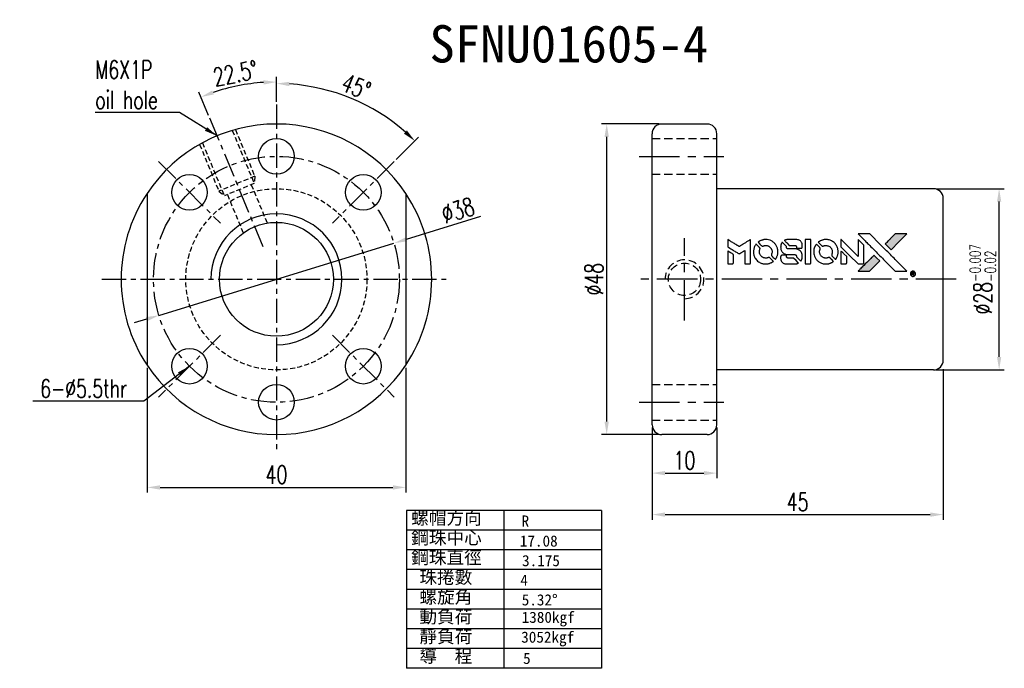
# Model space of a CAD drawing. Extents: x 473 to 1065, y -129 to 208.
import ezdxf
from ezdxf.enums import TextEntityAlignment as Align

# ---------------------------------------------------------------- set-up
doc = ezdxf.new("R2010")
doc.units = 0
doc.header["$MEASUREMENT"] = 0
doc.header["$PDMODE"] = 1
doc.linetypes.add('CENTER', pattern=[2, 1.25, -0.25, 0.25, -0.25])
doc.linetypes.add('HIDDEN', pattern=[0.375, 0.25, -0.125])
doc.layers.get('0').update_dxf_attribs({"linetype": 'CONTINUOUS'})
doc.layers.get('DEFPOINTS').update_dxf_attribs({"linetype": 'CONTINUOUS'})
for name, color, linetype in [('CHA', 2, 'CONTINUOUS'), ('CL', 1, 'CENTER'), ('DIM', 4, 'CONTINUOUS'), ('HID', 2, 'HIDDEN'), ('OUT', 3, 'CONTINUOUS')]:
    doc.layers.add(name, color=color, linetype=linetype)
doc.styles.add('CHN', font='SIMPLEX.shx', dxfattribs={"width": 0.7, "bigfont": 'CHINESET.shx'})
doc.styles.add('DIM-7', font='SIMPLEX.shx', dxfattribs={"width": 0.7, "bigfont": 'chineset.shx'})
doc.styles.add('T', font='kaiu.ttf')
doc.dimstyles.get("Standard").update_dxf_attribs({"dimscale": 0, "dimtxt": 4, "dimasz": 3, "dimexe": 1, "dimexo": 0.5, "dimgap": 1, "dimtad": 1, "dimdsep": 46, "dimtxsty": 'CHN', "dimcen": 0.09, "dimclrd": 256, "dimclre": 256, "dimclrt": 256, "dimadec": 0, "dimazin": 0, "dimtp": 1, "dimtm": 1, "dimtfac": 0.6, "dimtix": 1, "dimtmove": 2, "dimatfit": 3, "dimfxl": 1, "dimtvp": 0.85, "dimtolj": 1, "dimarcsym": 0})

# ---------------------------------------------------------------- blocks, each defined once
blk = doc.blocks.new('*D2')
at = {"layer": 'DEFPOINTS', "color": 0, "transparency": 16777216}
for p in [(932.88, -81.83), (972.88, -81.83), (972.88, -100.73)]:
    blk.add_point(p, dxfattribs=at)
at = {"layer": 'DIM', "color": 7, "lineweight": -2, "transparency": 16777216}
for p, q in [((932.88, -82.23), (932.88, -101.53)), ((972.88, -82.23), (972.88, -101.53)), ((934.88, -100.73), (970.88, -100.73))]:
    blk.add_line(p, q, dxfattribs=at)
at = {"layer": 'DIM', "color": 7, "transparency": 16777216}
for points in [[(934.88, -100.4), (934.88, -101.07), (932.88, -100.73)], [(970.88, -100.4), (970.88, -101.07), (972.88, -100.73)]]:
    blk.add_solid(points, dxfattribs=at)
at = {"layer": 'DIM', "color": 7, "transparency": 16777216, "insert": (952.88, -98.77), "char_height": 2.8, "attachment_point": 5, "style": 'CHN'}
blk.add_mtext('\\A1;40', dxfattribs=at)
blk = doc.blocks.new('*D3')
at = {"layer": 'DEFPOINTS', "color": 0, "transparency": 16777216}
for p in [(1055.95, -82.06), (1010.95, -91.56), (1055.95, -104.93)]:
    blk.add_point(p, dxfattribs=at)
at = {"layer": 'DIM', "color": 0, "lineweight": -2, "transparency": 16777216}
for p, q in [((1055.95, -82.46), (1055.95, -105.73)), ((1010.95, -91.96), (1010.95, -105.73)), ((1012.95, -104.93), (1053.95, -104.93))]:
    blk.add_line(p, q, dxfattribs=at)
at = {"layer": 'DIM', "color": 0, "transparency": 16777216}
for points in [[(1012.95, -104.6), (1012.95, -105.27), (1010.95, -104.93)], [(1053.95, -104.6), (1053.95, -105.27), (1055.95, -104.93)]]:
    blk.add_solid(points, dxfattribs=at)
at = {"layer": 'DIM', "color": 0, "transparency": 16777216, "insert": (1033.45, -102.97), "char_height": 2.8, "attachment_point": 5, "style": 'CHN'}
blk.add_mtext('\\A1;45', dxfattribs=at)
blk = doc.blocks.new('*D4')
at = {"layer": 'DEFPOINTS', "color": 0, "transparency": 16777216}
for p in [(1003.93, -44.56), (1012.45, -44.56), (1012.45, -92.56)]:
    blk.add_point(p, dxfattribs=at)
at = {"layer": 'DIM', "color": 0, "lineweight": -2, "transparency": 16777216}
for p, q in [((1012.05, -44.56), (1003.13, -44.56)), ((1003.93, -90.56), (1003.93, -46.56)), ((1012.05, -92.56), (1003.13, -92.56))]:
    blk.add_line(p, q, dxfattribs=at)
at = {"layer": 'DIM', "color": 0, "transparency": 16777216}
for points in [[(1003.59, -46.56), (1004.26, -46.56), (1003.93, -44.56)], [(1003.59, -90.56), (1004.26, -90.56), (1003.93, -92.56)]]:
    blk.add_solid(points, dxfattribs=at)
at = {"layer": 'DIM', "color": 0, "transparency": 16777216, "insert": (1001.97, -68.56), "char_height": 2.8, "attachment_point": 5, "rotation": 90, "style": 'CHN'}
blk.add_mtext('\\A1;%%C48', dxfattribs=at)
blk = doc.blocks.new('*D5')
at = {"layer": 'DEFPOINTS', "color": 0, "transparency": 16777216}
for p in [(1010.95, -91.06), (1020.95, -91.06), (1020.95, -98.52)]:
    blk.add_point(p, dxfattribs=at)
at = {"layer": 'DIM', "color": 0, "lineweight": -2, "transparency": 16777216}
for p, q in [((1010.95, -91.46), (1010.95, -99.32)), ((1020.95, -91.46), (1020.95, -99.32)), ((1012.95, -98.52), (1018.95, -98.52))]:
    blk.add_line(p, q, dxfattribs=at)
at = {"layer": 'DIM', "color": 0, "transparency": 16777216}
for points in [[(1012.95, -98.19), (1012.95, -98.86), (1010.95, -98.52)], [(1018.95, -98.19), (1018.95, -98.86), (1020.95, -98.52)]]:
    blk.add_solid(points, dxfattribs=at)
at = {"layer": 'DIM', "color": 0, "transparency": 16777216, "insert": (1015.95, -96.56), "char_height": 2.8, "attachment_point": 5, "style": 'CHN'}
blk.add_mtext('\\A1;10', dxfattribs=at)
blk = doc.blocks.new('*D6')
at = {"layer": 'DEFPOINTS', "color": 0, "transparency": 16777216}
for p in [(1054.45, -54.56), (1064.59, -54.56), (1054.45, -82.56)]:
    blk.add_point(p, dxfattribs=at)
at = {"layer": 'DIM', "color": 0, "lineweight": -2, "transparency": 16777216}
for p, q in [((1054.85, -54.56), (1065.39, -54.56)), ((1064.59, -80.56), (1064.59, -56.56)), ((1054.85, -82.56), (1065.39, -82.56))]:
    blk.add_line(p, q, dxfattribs=at)
at = {"layer": 'DIM', "color": 0, "transparency": 16777216}
for points in [[(1064.26, -56.56), (1064.92, -56.56), (1064.59, -54.56)], [(1064.26, -80.56), (1064.92, -80.56), (1064.59, -82.56)]]:
    blk.add_solid(points, dxfattribs=at)
at = {"layer": 'DIM', "color": 0, "transparency": 16777216, "insert": (1062.07, -68.56), "char_height": 2.8, "attachment_point": 5, "rotation": 90, "style": 'CHN'}
blk.add_mtext('\\A1;%%c28{\\H1.68;\\S-0.007^ -0.02;}', dxfattribs=at)
blk = doc.blocks.new('*D7')
at = {"layer": 'DEFPOINTS', "color": 0, "transparency": 16777216}
for p in [(948.89, -38.33), (952.88, -41.56), (942.54, -43.62), (950.77, -63.49), (952.88, -97.56)]:
    blk.add_point(p, dxfattribs=at)
at = {"layer": 'DIM', "color": 0, "lineweight": -2, "transparency": 16777216}
for p, q in [((952.88, -41.16), (952.88, -37.27)), ((942.39, -43.25), (940.9, -39.65))]:
    blk.add_line(p, q, dxfattribs=at)
blk.add_arc((952.88, -68.56), 30.49, 93.7587, 108.7413, dxfattribs=at)
at = {"layer": 'DIM', "color": 0, "transparency": 16777216}
for points in [[(950.87, -37.8), (950.89, -38.47), (952.88, -38.07)], [(943.2, -40), (942.96, -39.38), (941.21, -40.39)]]:
    blk.add_solid(points, dxfattribs=at)
at = {"layer": 'DIM', "color": 0, "transparency": 16777216, "insert": (946.54, -36.74), "char_height": 2.8, "attachment_point": 5, "rotation": 11.25, "style": 'CHN'}
blk.add_mtext('\\A1;22.5°', dxfattribs=at)
blk = doc.blocks.new('*D8')
at = {"layer": 'DEFPOINTS', "color": 0, "transparency": 16777216}
for p in [(952.88, -41.56), (968, -42.36), (971.08, -50.36), (961.54, -59.9), (952.88, -97.56)]:
    blk.add_point(p, dxfattribs=at)
at = {"layer": 'DIM', "color": 0, "lineweight": -2, "transparency": 16777216}
for p, q in [((952.88, -41.16), (952.88, -37.51)), ((971.37, -50.07), (974.83, -46.61))]:
    blk.add_line(p, q, dxfattribs=at)
blk.add_arc((952.88, -68.56), 30.25, 48.7882, 86.2118, dxfattribs=at)
at = {"layer": 'DIM', "color": 0, "transparency": 16777216}
for points in [[(954.86, -38.71), (954.88, -38.04), (952.88, -38.31)], [(973.04, -45.56), (972.58, -46.05), (974.27, -47.17)]]:
    blk.add_solid(points, dxfattribs=at)
at = {"layer": 'DIM', "color": 0, "transparency": 16777216, "insert": (965.2, -38.8), "char_height": 2.8, "attachment_point": 5, "rotation": 337.5, "style": 'CHN'}
blk.add_mtext('\\A1;45°', dxfattribs=at)
blk = doc.blocks.new('*D9')
at = {"layer": 'DEFPOINTS', "color": 0, "transparency": 16777216}
for p in [(971.04, -62.98), (934.71, -74.14)]:
    blk.add_point(p, dxfattribs=at)
at = {"layer": 'DIM', "color": 0, "lineweight": -2, "transparency": 16777216}
for p, q in [((984.42, -58.87), (972.95, -62.4)), ((934.71, -74.14), (971.04, -62.98)), ((932.8, -74.73), (930.89, -75.32))]:
    blk.add_line(p, q, dxfattribs=at)
at = {"layer": 'DIM', "color": 0, "transparency": 16777216}
for points in [[(972.85, -62.08), (973.05, -62.71), (971.04, -62.98)], [(932.7, -74.41), (932.9, -75.05), (934.71, -74.14)]]:
    blk.add_solid(points, dxfattribs=at)
at = {"layer": 'DIM', "color": 0, "transparency": 16777216, "insert": (980.94, -57.89), "char_height": 2.8, "attachment_point": 5, "rotation": 17.081, "style": 'CHN'}
blk.add_mtext('\\A1;∅38', dxfattribs=at)

msp = doc.modelspace()

# ---------------------------------------------------------------- hatches: boundary and pattern name
at = {"linetype": 'Continuous'}
h = msp.add_hatch(color=0, dxfattribs=at)
h.dxf.hatch_style = 1
h.paths.add_polyline_path([(1050.321, -61.547), (1049.426, -61.548), (1048.531, -61.548), (1047.76, -62.324, 0.000288), (1047.465, -62.622, 0.000479), (1047.216, -62.874, 0.000013), (1046.991, -63.102, 0.197177), (1046.99, -63.105, 0.1112764), (1046.99, -63.107, 0.0015954), (1047.263, -63.383, 0.0005055), (1047.433, -63.553), (1047.876, -63.996), (1049.098, -62.772)])
h.paths.add_polyline_path([(1045.349, -66.52), (1046.132, -65.737), (1045.687, -65.292, 0.000476), (1045.517, -65.122, 0.0015067), (1045.24, -64.848, 0.2256647), (1045.237, -64.848, 0.0011115), (1044.863, -65.221, 0.0003511), (1044.631, -65.453, 0.000108), (1043.652, -66.436, 0.0006916), (1043.157, -66.935, 0.0000771), (1042.815, -67.28, 0.1975269), (1042.81, -67.293, 0.2961744), (1042.813, -67.298, 0.0041949), (1043.251, -67.303, 0.0005293), (1043.688, -67.303), (1044.565, -67.303)])

# ---------------------------------------------------------------- linework, layer by layer
at = {"color": 0}
for points in [[(1040.143, -62.973), (1040.143, -63.546), (1041.47, -64.87), (1042.797, -66.194), (1043.166, -66.192, 0.0008), (1043.404, -66.19, 0.010795), (1043.491, -66.188, 0.030495), (1043.538, -66.182, 0.080372), (1043.571, -66.171, 0.03816), (1043.602, -66.151, 0.041799), (1043.63, -66.126, 0.042486), (1043.652, -66.098, 0.042078), (1043.669, -66.067, 0.099276), (1043.679, -66.022, 0.003302), (1043.682, -65.838, 0.002586), (1043.684, -65.515, 0.000204), (1043.682, -64.659), (1043.68, -63.286), (1043.238, -62.846), (1042.797, -62.406), (1042.792, -63.725), (1042.788, -65.044), (1041.49, -63.739, 0.000253), (1040.99, -63.238, 0.000412), (1040.566, -62.813, 0.000041), (1040.186, -62.433, 0.041338), (1040.168, -62.417), (1040.143, -62.4)], [(1043.862, -62.624, -0.000056), (1044.397, -63.16, -0.000021), (1045.148, -63.913, -0.000021), (1045.966, -64.733, -0.000025), (1046.733, -65.501), (1048.53, -67.303), (1049.42, -67.301), (1050.311, -67.299), (1049.11, -66.09, 0.000274), (1048.533, -65.509, 0.000123), (1047.773, -64.746, 0.000121), (1046.97, -63.941, 0.000165), (1046.245, -63.214), (1044.581, -61.548), (1043.684, -61.548), (1042.788, -61.548)], [(1047.76, -62.324, 0.000288), (1047.465, -62.622, 0.000479), (1047.216, -62.874, 0.000013), (1046.991, -63.102, 0.197177), (1046.99, -63.105, 0.197497), (1046.991, -63.108, 0.00004), (1047.12, -63.239, 0.000836), (1047.263, -63.383, 0.000505), (1047.433, -63.553), (1047.876, -63.996), (1049.098, -62.772), (1050.321, -61.547), (1049.426, -61.548), (1048.531, -61.548)], [(1022.631, -62.981), (1022.631, -63.551), (1022.788, -63.646, -0.000297), (1022.883, -63.705, -0.000037), (1023.092, -63.833, -0.000043), (1023.34, -63.985, -0.000036), (1023.604, -64.147, 0.000044), (1023.862, -64.305, 0.000063), (1024.092, -64.446, 0.000035), (1024.286, -64.565, 0.0009), (1024.339, -64.598), (1024.415, -64.644), (1024.515, -64.582, 0.001175), (1024.573, -64.546, 0.000208), (1024.681, -64.479, 0.000225), (1024.807, -64.401, 0.000203), (1024.938, -64.319, -0.000711), (1025.063, -64.241, -0.001119), (1025.17, -64.175, -0.000263), (1025.264, -64.117, -0.04589), (1025.275, -64.112, -0.519312), (1025.284, -64.118, -0.001914), (1025.287, -64.271, -0.003124), (1025.289, -64.523, -0.000285), (1025.289, -65.15), (1025.289, -66.194), (1025.653, -66.194, 0.001727), (1025.914, -66.193, 0.025279), (1026.006, -66.188, 0.073886), (1026.059, -66.174, 0.07426), (1026.107, -66.145, 0.03264), (1026.119, -66.133, 0.01784), (1026.132, -66.118, 0.017712), (1026.144, -66.101, 0.026854), (1026.154, -66.085), (1026.173, -66.049), (1026.176, -64.229), (1026.178, -62.408), (1026.158, -62.421, -0.004595), (1026.144, -62.43, -0.00016), (1026.088, -62.465, -0.000298), (1026.023, -62.505, -0.000208), (1025.949, -62.551, 0.000986), (1025.732, -62.686, 0.00025), (1025.38, -62.906, 0.000268), (1025.006, -63.141, 0.000436), (1024.688, -63.341, -0.002932), (1024.583, -63.406, -0.004718), (1024.493, -63.46, -0.001113), (1024.413, -63.506, -0.227179), (1024.405, -63.507, -0.045982), (1024.396, -63.503, -0.000145), (1024.29, -63.437, -0.000825), (1024.169, -63.363, -0.000517), (1024.029, -63.276, 0.000056), (1023.548, -62.977, 0.000289), (1023.282, -62.812, 0.000481), (1023.084, -62.69, 0.000418), (1022.876, -62.562), (1022.631, -62.411)], [(1026.982, -63.196, 0.064158), (1026.748, -63.633, 0.06356), (1026.632, -64.117, 0.064004), (1026.642, -64.611, 0.066747), (1026.777, -65.079, 0.04321), (1026.937, -65.371, 0.044737), (1027.143, -65.629, 0.044901), (1027.392, -65.844, 0.044184), (1027.675, -66.014, 0.026293), (1027.891, -66.104, 0.033344), (1028.099, -66.163, 0.033227), (1028.314, -66.194, 0.025815), (1028.549, -66.2, 0.023119), (1028.775, -66.184, 0.031044), (1028.976, -66.148, 0.031337), (1029.17, -66.087, 0.024258), (1029.373, -65.997, 0.015622), (1029.444, -65.959, 0.008495), (1029.529, -65.907, 0.008415), (1029.609, -65.855, 0.020814), (1029.666, -65.813), (1029.692, -65.792), (1029.421, -65.518, 0.002843), (1029.218, -65.315, 0.033917), (1029.133, -65.243, 0.087906), (1029.071, -65.211, 0.073302), (1028.997, -65.2, 0.022047), (1028.96, -65.201, 0.026465), (1028.927, -65.206, 0.022233), (1028.889, -65.215, 0.009985), (1028.841, -65.23, -0.039011), (1028.666, -65.274, -0.044398), (1028.494, -65.288, -0.045096), (1028.325, -65.27, -0.04265), (1028.158, -65.223, -0.071154), (1027.922, -65.093, -0.068827), (1027.73, -64.902, -0.068713), (1027.596, -64.665, -0.070507), (1027.533, -64.402, -0.028605), (1027.529, -64.29, -0.031418), (1027.538, -64.181, -0.031044), (1027.561, -64.073, -0.02668), (1027.597, -63.963, 0.038913), (1027.617, -63.898, 0.043732), (1027.626, -63.834, 0.047754), (1027.623, -63.774, 0.075756), (1027.608, -63.726, 0.07294), (1027.592, -63.701, 0.003456), (1027.522, -63.626, 0.005023), (1027.432, -63.531, 0.002422), (1027.314, -63.411, 0.000819), (1027.207, -63.304, 0.001349), (1027.116, -63.214, 0.0001), (1027.035, -63.133, 0.205335), (1027.032, -63.132, 0.219821), (1027.029, -63.133, 0.002494), (1027.015, -63.151, 0.007089), (1026.999, -63.171, 0.004494)], [(1028.312, -62.429, 0.024131), (1028.15, -62.454, 0.022344), (1027.987, -62.495, 0.021883), (1027.825, -62.551, 0.020884), (1027.666, -62.622, 0.010669), (1027.576, -62.669, 0.010389), (1027.487, -62.721, 0.010913), (1027.408, -62.771, 0.022227), (1027.348, -62.815), (1027.326, -62.833), (1027.612, -63.114, 0.002452), (1027.724, -63.223, 0.003628), (1027.823, -63.317, 0.001662), (1027.908, -63.396, 0.070159), (1027.929, -63.41, 0.047671), (1027.945, -63.417, 0.018624), (1027.969, -63.422, 0.017921), (1027.995, -63.427, 0.018804), (1028.021, -63.429, 0.018255), (1028.057, -63.43, 0.041312), (1028.084, -63.427, 0.037164), (1028.112, -63.42, 0.012342), (1028.152, -63.405, -0.015101), (1028.247, -63.37, -0.035998), (1028.32, -63.351, -0.033244), (1028.399, -63.342, -0.011249), (1028.514, -63.34, -0.004059), (1028.608, -63.34, -0.019693), (1028.661, -63.343, -0.027943), (1028.705, -63.35, -0.014411), (1028.759, -63.363, -0.033089), (1028.886, -63.407, -0.033887), (1029.006, -63.467, -0.034021), (1029.117, -63.542, -0.033942), (1029.216, -63.632, -0.02816), (1029.304, -63.735, -0.035032), (1029.374, -63.84, -0.035269), (1029.428, -63.953, -0.029196), (1029.469, -64.08, -0.037862), (1029.496, -64.226, -0.043657), (1029.498, -64.368, -0.043064), (1029.476, -64.509, -0.035184), (1029.429, -64.655, 0.033699), (1029.406, -64.725, 0.052815), (1029.398, -64.787, 0.059167), (1029.402, -64.844, 0.058972), (1029.42, -64.899, 0.059208), (1029.446, -64.941, 0.021125), (1029.493, -64.995, 0.008691), (1029.579, -65.083, 0.000851), (1029.792, -65.292, 0.001873), (1029.901, -65.399, 0.013884), (1029.955, -65.448, 0.022355), (1029.987, -65.473, 0.341453), (1030.001, -65.473, 0.073011), (1030.028, -65.443, 0.004587), (1030.093, -65.343, 0.00748), (1030.157, -65.239, 0.016837), (1030.202, -65.158, 0.028606), (1030.288, -64.961, 0.031352), (1030.349, -64.762, 0.031004), (1030.384, -64.554, 0.0268), (1030.396, -64.333, 0.026698), (1030.384, -64.099, 0.03002), (1030.346, -63.876, 0.030357), (1030.283, -63.662, 0.028554), (1030.193, -63.453, 0.062944), (1029.934, -63.065, 0.062206), (1029.586, -62.751, 0.062448), (1029.172, -62.534, 0.064355), (1028.722, -62.428, 0.017377), (1028.632, -62.422, 0.008369), (1028.517, -62.42, 0.008367), (1028.401, -62.423, 0.01757)], [(1031.015, -62.914, 0.023289), (1030.958, -63.003, 0.026845), (1030.911, -63.094, 0.026047), (1030.874, -63.192, 0.019751), (1030.843, -63.302, 0.013249), (1030.83, -63.365, 0.025169), (1030.824, -63.416, 0.016532), (1030.821, -63.479, 0.002937), (1030.82, -63.598, 0.003317), (1030.821, -63.704, 0.011808), (1030.823, -63.772, 0.01777), (1030.828, -63.823, 0.021476), (1030.836, -63.871, 0.04325), (1030.899, -64.071, 0.045753), (1030.994, -64.254, 0.04649), (1031.119, -64.413, 0.047672), (1031.27, -64.546, 0.025315), (1031.336, -64.588, 0.015208), (1031.417, -64.631, 0.01512), (1031.501, -64.67, 0.022488), (1031.578, -64.698, 0.027857), (1031.697, -64.729, 0.034138), (1031.811, -64.744, 0.014286), (1031.984, -64.75, 0.00124), (1032.426, -64.751, -0.00103), (1032.698, -64.752, -0.002552), (1032.896, -64.753, -0.001594), (1033.047, -64.756, -0.047676), (1033.085, -64.76, -0.085307), (1033.151, -64.787, -0.097789), (1033.201, -64.833, -0.085947), (1033.233, -64.9, -0.051339), (1033.25, -64.987, 0.014634), (1033.253, -65.017, 0.015028), (1033.258, -65.046, 0.014927), (1033.264, -65.071, 0.059415), (1033.27, -65.086, 0.070595), (1033.293, -65.117, 0.00028), (1033.605, -65.434, 0.000111), (1033.926, -65.757, 0.200239), (1033.939, -65.763, 0.268906), (1033.948, -65.758, 0.001866), (1033.992, -65.68, 0.007532), (1034.033, -65.605, 0.017818), (1034.061, -65.547, 0.013256), (1034.086, -65.484, 0.011636), (1034.11, -65.416, 0.011528), (1034.131, -65.347, 0.012303), (1034.147, -65.279, 0.0423), (1034.162, -65.171, 0.013657), (1034.165, -65.011, 0.013857), (1034.159, -64.85, 0.037428), (1034.143, -64.736, 0.014927), (1034.125, -64.66, 0.0122), (1034.1, -64.581, 0.012518), (1034.073, -64.506, 0.023062), (1034.047, -64.447, 0.065961), (1033.903, -64.235, 0.06055), (1033.705, -64.06, 0.059676), (1033.468, -63.935, 0.060497), (1033.209, -63.871, 0.025683), (1033.154, -63.867, 0.001528), (1032.986, -63.865, 0.002124), (1032.774, -63.863, 0.001173), (1032.516, -63.862, -0.000809), (1032.063, -63.861, -0.017164), (1031.929, -63.856, -0.063931), (1031.858, -63.842, -0.108429), (1031.807, -63.811, -0.052941), (1031.778, -63.777, -0.063675), (1031.758, -63.739, -0.050562), (1031.746, -63.692, -0.020337), (1031.74, -63.625, 0.009897), (1031.736, -63.584, 0.016482), (1031.732, -63.549, 0.019019), (1031.726, -63.522, 0.06043), (1031.719, -63.505, 0.076267), (1031.69, -63.465, 0.00054), (1031.394, -63.173, 0.000307), (1031.091, -62.874, 0.142594), (1031.067, -62.861, 0.232419), (1031.06, -62.863, 0.022995), (1031.047, -62.875, 0.024627), (1031.031, -62.892, 0.015407)], [(1031.841, -62.425, 0.018538), (1031.784, -62.432, 0.010695), (1031.716, -62.445, 0.01068), (1031.648, -62.461, 0.017678), (1031.592, -62.477, 0.013849), (1031.529, -62.501, 0.011814), (1031.463, -62.528, 0.004513), (1031.402, -62.556, 0.290035), (1031.396, -62.566, 0.196418), (1031.398, -62.571, 0.000124), (1031.507, -62.681, 0.001477), (1031.628, -62.804, 0.000898), (1031.772, -62.949), (1032.149, -63.325), (1032.619, -63.327, -0.001471), (1032.975, -63.33, -0.028714), (1033.085, -63.338, -0.097073), (1033.146, -63.358, -0.084199), (1033.199, -63.401, -0.042698), (1033.224, -63.435, -0.053912), (1033.24, -63.47, -0.051004), (1033.25, -63.509, -0.032967), (1033.253, -63.556, 0.00807), (1033.253, -63.58, 0.003023), (1033.255, -63.614, 0.002994), (1033.256, -63.65, 0.003629), (1033.259, -63.685), (1033.264, -63.765), (1033.625, -63.765, 0.001618), (1033.797, -63.765, 0.005206), (1033.911, -63.763, 0.00535), (1033.991, -63.76, 0.060675), (1034.022, -63.755, 0.048484), (1034.039, -63.748, 0.02389), (1034.059, -63.736, 0.022812), (1034.08, -63.721, 0.02462), (1034.099, -63.704, 0.061781), (1034.135, -63.659, 0.080179), (1034.156, -63.609, 0.048561), (1034.166, -63.539, 0.010021), (1034.168, -63.414, 0.016602), (1034.162, -63.246, 0.031409), (1034.145, -63.112, 0.036474), (1034.113, -62.995, 0.03439), (1034.064, -62.882, 0.065928), (1033.94, -62.703, 0.069066), (1033.776, -62.566, 0.065697), (1033.572, -62.474, 0.051559), (1033.335, -62.428, 0.020904), (1033.208, -62.423, 0.000451), (1032.585, -62.421, 0.000419), (1031.959, -62.42, 0.022759)], [(1034.601, -64.304), (1034.604, -66.19), (1034.974, -66.19), (1035.343, -66.19), (1035.387, -66.167, 0.071429), (1035.424, -66.141, 0.054799), (1035.456, -66.104, 0.053585), (1035.479, -66.059, 0.060698), (1035.491, -66.013, 0.033975), (1035.497, -65.935, 0.000112), (1035.497, -64.977, 0.000726), (1035.495, -64.038, 0.001084), (1035.491, -63.218), (1035.485, -62.419), (1035.042, -62.419), (1034.599, -62.419)], [(1036.286, -63.199, 0.018008), (1036.233, -63.28, 0.009842), (1036.173, -63.384, 0.009807), (1036.117, -63.491, 0.015716), (1036.073, -63.585, 0.048467), (1035.967, -63.922, 0.045841), (1035.925, -64.28, 0.046006), (1035.949, -64.639, 0.049638), (1036.039, -64.977, 0.064819), (1036.272, -65.417, 0.06695), (1036.608, -65.777, 0.066691), (1037.028, -66.037, 0.063505), (1037.509, -66.183, 0.03135), (1037.632, -66.195, 0.010439), (1037.813, -66.199, 0.010391), (1037.994, -66.195, 0.032408), (1038.115, -66.182, 0.015696), (1038.257, -66.153, 0.018095), (1038.391, -66.116, 0.018551), (1038.519, -66.07, 0.018352), (1038.643, -66.015, 0.015568), (1038.725, -65.972, 0.009832), (1038.818, -65.917, 0.009795), (1038.905, -65.86, 0.023727), (1038.967, -65.814), (1038.991, -65.794), (1038.72, -65.519, 0.001528), (1038.567, -65.364, 0.010022), (1038.488, -65.288, 0.019586), (1038.437, -65.244, 0.061865), (1038.398, -65.221, 0.055054), (1038.34, -65.202, 0.061607), (1038.282, -65.198, 0.048725), (1038.213, -65.208, 0.020221), (1038.124, -65.233, -0.017722), (1038.027, -65.262, -0.02685), (1037.942, -65.279, -0.02759), (1037.856, -65.286, -0.020233), (1037.761, -65.285, -0.04793), (1037.58, -65.259, -0.048386), (1037.407, -65.199, -0.047866), (1037.248, -65.105, -0.044964), (1037.106, -64.982, -0.04333), (1036.987, -64.834, -0.050921), (1036.902, -64.675, -0.051473), (1036.851, -64.504, -0.0459), (1036.835, -64.32, -0.019014), (1036.838, -64.231, -0.024114), (1036.848, -64.149, -0.025081), (1036.866, -64.071, -0.023892), (1036.891, -63.994, 0.008624), (1036.913, -63.934, 0.026486), (1036.926, -63.892, 0.035074), (1036.931, -63.856, 0.02756), (1036.933, -63.816, 0.087163), (1036.92, -63.753, 0.073291), (1036.886, -63.693, 0.028074), (1036.812, -63.608, 0.002594), (1036.615, -63.41), (1036.335, -63.13)], [(1037.609, -62.429, 0.023681), (1037.453, -62.453, 0.022402), (1037.296, -62.492, 0.021929), (1037.141, -62.546, 0.020503), (1036.987, -62.614, 0.013745), (1036.899, -62.66, 0.009767), (1036.803, -62.716, 0.009658), (1036.716, -62.772, 0.027804), (1036.659, -62.816), (1036.638, -62.834), (1036.914, -63.111, 0.002053), (1037.048, -63.244, 0.006738), (1037.138, -63.33, 0.007826), (1037.202, -63.387, 0.063909), (1037.234, -63.409, 0.061532), (1037.284, -63.427, 0.068674), (1037.334, -63.431, 0.052072), (1037.395, -63.421, 0.019648), (1037.476, -63.396, -0.018366), (1037.576, -63.364, -0.0288), (1037.664, -63.345, -0.029061), (1037.753, -63.337, -0.019155), (1037.855, -63.337, -0.053809), (1038.077, -63.369, -0.058833), (1038.279, -63.448, -0.058566), (1038.459, -63.573, -0.052525), (1038.612, -63.739, -0.044733), (1038.698, -63.881, -0.040573), (1038.761, -64.04, -0.041123), (1038.797, -64.205, -0.04951), (1038.803, -64.363, -0.017369), (1038.795, -64.437, -0.024255), (1038.783, -64.503, -0.023787), (1038.764, -64.568, -0.015798), (1038.737, -64.641, 0.010631), (1038.719, -64.687, 0.033653), (1038.71, -64.719, 0.037806), (1038.706, -64.749, 0.016307), (1038.705, -64.791, 0.068179), (1038.716, -64.871, 0.095747), (1038.748, -64.935, 0.033418), (1038.824, -65.02, 0.002133), (1039.063, -65.255, 0.001452), (1039.198, -65.386, 0.012393), (1039.261, -65.442, 0.020479), (1039.298, -65.472, 0.344362), (1039.313, -65.472, 0.074287), (1039.342, -65.439, 0.005454), (1039.407, -65.337, 0.008391), (1039.472, -65.23, 0.017097), (1039.519, -65.143, 0.027375), (1039.595, -64.964, 0.02835), (1039.65, -64.78, 0.027723), (1039.685, -64.587, 0.023913), (1039.701, -64.381, 0.027047), (1039.694, -64.135, 0.031685), (1039.661, -63.903, 0.032425), (1039.6, -63.682, 0.031013), (1039.509, -63.468, 0.037914), (1039.359, -63.214, 0.040153), (1039.174, -62.991, 0.039834), (1038.954, -62.799, 0.036173), (1038.7, -62.637, 0.040752), (1038.451, -62.528, 0.035885), (1038.176, -62.455, 0.035491), (1037.891, -62.421, 0.037615)], [(1022.631, -65.191), (1022.631, -66.194), (1022.997, -66.194, 0.000842), (1023.229, -66.194, 0.010591), (1023.317, -66.192, 0.028995), (1023.366, -66.187, 0.069543), (1023.401, -66.176, 0.051063), (1023.434, -66.156, 0.039932), (1023.464, -66.129, 0.039414), (1023.491, -66.097, 0.045845), (1023.51, -66.063, 0.094811), (1023.519, -66.028, 0.007124), (1023.522, -65.93, 0.004713), (1023.524, -65.761, 0.000534), (1023.524, -65.381), (1023.524, -64.73), (1023.432, -64.673, 0.000828), (1023.164, -64.508, 0.000879), (1022.9, -64.347, 0.000048), (1022.643, -64.19, 0.137596), (1022.635, -64.188, 0.413028), (1022.634, -64.189, 0.000016), (1022.632, -64.483, 0.000623), (1022.632, -64.806, 0.000374)], [(1030.965, -64.865, 0.065483), (1030.922, -64.887, 0.053271), (1030.882, -64.92, 0.052018), (1030.849, -64.962, 0.0556), (1030.827, -65.009, 0.036839), (1030.819, -65.039, 0.026922), (1030.814, -65.074, 0.016905), (1030.812, -65.122, 0.004317), (1030.812, -65.2, 0.016369), (1030.818, -65.363, 0.029936), (1030.835, -65.494, 0.03418), (1030.865, -65.61, 0.031327), (1030.912, -65.725, 0.046935), (1030.997, -65.865, 0.054053), (1031.103, -65.979, 0.053701), (1031.232, -66.069, 0.045364), (1031.384, -66.135, 0.032479), (1031.519, -66.17, 0.03386), (1031.656, -66.187, 0.013578), (1031.87, -66.193, 0.001155), (1032.422, -66.192, 0.000413), (1032.895, -66.189, 0.005008), (1033.077, -66.186, 0.013199), (1033.18, -66.181, 0.033956), (1033.254, -66.17, 0.013909), (1033.33, -66.151, 0.010864), (1033.412, -66.127, 0.010938), (1033.487, -66.101, 0.028702), (1033.538, -66.078), (1033.578, -66.058), (1033.197, -65.672), (1032.817, -65.287), (1032.373, -65.287, -0.001504), (1032.183, -65.287, -0.00328), (1032.037, -65.285, -0.001901), (1031.923, -65.283, -0.061333), (1031.896, -65.279, -0.063621), (1031.857, -65.262, -0.048633), (1031.82, -65.236, -0.046769), (1031.787, -65.201, -0.047961), (1031.762, -65.161, -0.02678), (1031.747, -65.128, -0.050957), (1031.739, -65.099, -0.029398), (1031.735, -65.06, -0.00401), (1031.732, -64.979), (1031.728, -64.848), (1031.371, -64.848, 0.001061), (1031.157, -64.849, 0.009147), (1031.062, -64.851, 0.020721), (1031.005, -64.856, 0.051619)], [(1040.143, -65.196), (1040.143, -66.195), (1040.516, -66.192), (1040.888, -66.19), (1040.931, -66.163, 0.03146), (1040.951, -66.149, 0.026444), (1040.97, -66.132, 0.026444), (1040.987, -66.113, 0.031457), (1041.001, -66.093), (1041.028, -66.05), (1041.03, -65.556), (1041.033, -65.061), (1040.595, -64.629, 0.000745), (1040.427, -64.463, 0.001228), (1040.284, -64.324, 0.000087), (1040.155, -64.199, 0.195134), (1040.15, -64.197, 0.412117), (1040.147, -64.199, 0.000048), (1040.145, -64.49, 0.00109), (1040.144, -64.813, 0.000653)], [(1044.631, -65.453, 0.000108), (1043.652, -66.436, 0.000692), (1043.156, -66.935, 0.000077), (1042.815, -67.28, 0.197527), (1042.81, -67.293, 0.410182), (1042.815, -67.298, 0.000493), (1042.998, -67.301, 0.002424), (1043.251, -67.303, 0.000529), (1043.688, -67.303), (1044.565, -67.303), (1045.349, -66.52), (1046.132, -65.737), (1045.687, -65.292, 0.000476), (1045.517, -65.122, 0.000789), (1045.372, -64.978, 0.000035), (1045.242, -64.849, 0.19758), (1045.238, -64.848, 0.198396), (1045.235, -64.849, 0.000019), (1045.058, -65.026, 0.000582), (1044.863, -65.221, 0.000351)], [(1051.172, -67.334, 0.082374), (1051.057, -67.387, 0.083404), (1050.966, -67.473, 0.082663), (1050.907, -67.585, 0.07897), (1050.887, -67.712, 0.084941), (1050.911, -67.854, 0.08953), (1050.981, -67.977, 0.090743), (1051.088, -68.067, 0.090193), (1051.221, -68.113, 0.10067), (1051.371, -68.106, 0.099454), (1051.508, -68.041, 0.097736), (1051.61, -67.927, 0.09365), (1051.663, -67.781, 0.07584), (1051.665, -67.669, 0.068415), (1051.633, -67.557, 0.068328), (1051.572, -67.458, 0.075277), (1051.489, -67.383, 0.059367), (1051.419, -67.347, 0.048986), (1051.337, -67.327, 0.048519), (1051.252, -67.322, 0.055347)], [(1051.117, -67.721), (1051.117, -67.945), (1051.143, -67.945), (1051.169, -67.945), (1051.172, -67.851), (1051.174, -67.756), (1051.229, -67.754), (1051.284, -67.751), (1051.322, -67.811, -0.003356), (1051.338, -67.836, -0.002757), (1051.355, -67.864, -0.002784), (1051.371, -67.89, -0.007382), (1051.381, -67.908, 0.019487), (1051.394, -67.93, 0.098302), (1051.404, -67.94, 0.116932), (1051.416, -67.944, 0.032798), (1051.436, -67.945), (1051.471, -67.945), (1051.446, -67.904, 0.005748), (1051.434, -67.884, 0.002522), (1051.418, -67.857, 0.002495), (1051.401, -67.83, 0.00334), (1051.384, -67.805), (1051.347, -67.747), (1051.377, -67.732, 0.066516), (1051.407, -67.711, 0.085926), (1051.428, -67.684, 0.082934), (1051.438, -67.652, 0.05747), (1051.44, -67.613, 0.023576), (1051.437, -67.59, 0.043538), (1051.433, -67.572, 0.050891), (1051.425, -67.557, 0.049897), (1051.415, -67.544, 0.067884), (1051.386, -67.52, 0.077412), (1051.353, -67.506, 0.049266), (1051.306, -67.499, 0.012208), (1051.227, -67.497), (1051.117, -67.497)], [(1051.358, -67.568, -0.120545), (1051.374, -67.589, -0.09136), (1051.381, -67.617, -0.087576), (1051.378, -67.648, -0.098026), (1051.364, -67.674, -0.079907), (1051.351, -67.685, -0.087697), (1051.336, -67.692, -0.041371), (1051.311, -67.695, -0.005557), (1051.259, -67.698), (1051.17, -67.701), (1051.17, -67.625), (1051.17, -67.549), (1051.252, -67.549, -0.007471), (1051.298, -67.55, -0.035301), (1051.324, -67.553, -0.060486), (1051.342, -67.558, -0.063546)]]:
    msp.add_lwpolyline(points, format="xyb", close=True, dxfattribs=at)
at = {"layer": 'CL', "color": 0, "ltscale": 3}
for p, q in [((952.875, -41.564), (952.875, -95.564)), ((942.543, -43.619), (950.773, -63.49)), ((934.667, -50.356), (944.213, -59.902)), ((971.083, -50.356), (961.537, -59.902)), ((925.875, -68.564), (979.875, -68.564)), ((944.213, -77.226), (934.667, -86.772)), ((961.537, -77.226), (971.083, -86.772))]:
    msp.add_line(p, q, dxfattribs=at)
at = {"layer": 'CL', "color": 0, "ltscale": 5}
for p, q in [((1008.953, -49.564), (1022.034, -49.564)), ((1015.953, -74.945), (1015.953, -62.192)), ((1057.953, -68.564), (1008.953, -68.564)), ((1008.953, -87.564), (1022.034, -87.564))]:
    msp.add_line(p, q, dxfattribs=at)
at = {"layer": 'CL', "color": 0, "ltscale": 3}
msp.add_circle((952.875, -68.564), 19, dxfattribs=at)
at = {"layer": 'DIM', "color": 0}
for p, q in [((1003.1, -104.289), (973.002, -104.289)), ((973.002, -104.289), (973.002, -128.69)), ((988.051, -104.289), (988.051, -128.69)), ((1003.1, -104.289), (1003.1, -128.69)), ((1003.1, -107.339), (973.002, -107.339)), ((1003.1, -110.39), (973.002, -110.39)), ((1003.1, -113.44), (973.002, -113.44)), ((1003.1, -116.49), (973.002, -116.49)), ((1003.1, -119.54), (973.002, -119.54)), ((1003.1, -122.59), (973.002, -122.59)), ((1003.1, -125.64), (973.002, -125.64)), ((1003.1, -128.69), (973.002, -128.69))]:
    msp.add_line(p, q, dxfattribs=at)
for radius, start, end in [(24, 146.44269, 213.55731), (24, 326.44269, 33.55731), (10.125, 270, 180)]:
    msp.add_arc((952.875, -68.564), radius, start, end, dxfattribs=at)
at = {"layer": 'HID', "color": 0, "ltscale": 3}
for p, q in [((946.05, -45.555), (949.444, -53.749)), ((946.534, -45.417), (949.524, -52.634)), ((940.991, -47.713), (943.98, -54.93)), ((941.431, -47.468), (944.825, -55.663)), ((949.524, -52.634), (943.98, -54.93)), ((949.524, -52.634), (949.444, -53.749)), ((949.444, -53.749), (944.825, -55.663)), ((948.983, -53.941), (951.494, -60.004)), ((943.98, -54.93), (944.825, -55.663)), ((945.287, -55.471), (947.798, -61.534))]:
    msp.add_line(p, q, dxfattribs=at)
at = {"layer": 'HID', "color": 0, "ltscale": 5}
for p, q in [((1010.953, -46.814), (1020.953, -46.814)), ((1010.953, -52.314), (1020.953, -52.314)), ((1010.953, -84.814), (1020.953, -84.814)), ((1010.953, -90.314), (1020.953, -90.314))]:
    msp.add_line(p, q, dxfattribs=at)
at = {"layer": 'HID', "color": 0, "ltscale": 3}
msp.add_circle((952.875, -68.564), 14, dxfattribs=at)
at = {"layer": 'HID', "color": 0, "ltscale": 5}
msp.add_circle((1015.953, -68.564), 2.5, dxfattribs=at)
msp.add_arc((1015.953, -68.564), 3, 270, 180, dxfattribs=at)
at = {"layer": 'OUT', "color": 0, "ltscale": 5}
for p, q in [((1019.453, -44.564), (1012.453, -44.564)), ((1010.953, -91.064), (1010.953, -46.064)), ((1020.953, -91.064), (1020.953, -46.064)), ((1054.453, -54.564), (1020.953, -54.564)), ((1055.953, -81.064), (1055.953, -56.064)), ((1054.453, -82.564), (1020.953, -82.564)), ((1019.453, -92.564), (1012.453, -92.564))]:
    msp.add_line(p, q, dxfattribs=at)
at = {"layer": 'OUT', "color": 0}
for p, q in [((932.875, -55.298), (932.875, -81.831)), ((972.875, -55.298), (972.875, -81.831))]:
    msp.add_line(p, q, dxfattribs=at)
for centre, radius in [((952.875, -49.564), 2.75), ((939.44, -55.129), 2.75), ((966.31, -55.129), 2.75), ((952.875, -68.564), 8.8), ((939.44, -81.999), 2.75), ((966.31, -81.999), 2.75), ((952.875, -87.564), 2.75)]:
    msp.add_circle(centre, radius, dxfattribs=at)
for start, end in [(33.55731, 146.44269), (213.55731, 326.44269)]:
    msp.add_arc((952.875, -68.564), 24, start, end, dxfattribs=at)
at = {"layer": 'OUT', "color": 0, "ltscale": 5}
for centre, start, end in [((1012.453, -46.064), 90, 180.00001), ((1019.453, -46.064), 0, 90), ((1054.453, -56.064), 0, 90), ((1054.453, -81.064), 270.00001, 0.00001), ((1012.453, -91.064), 180.00001, 270.00001), ((1019.453, -91.064), 270.00001, 0.00001)]:
    msp.add_arc(centre, 1.5, start, end, dxfattribs=at)

# ---------------------------------------------------------------- texts
at = {"layer": 'CHA', "color": 0, "style": 'T'}
msp.add_text('SFNU01605-4', height=5.76, dxfattribs=at).set_placement((998.082, -32.171), align=Align.MIDDLE)
at = {"layer": 'DIM', "color": 0, "style": 'T'}
for s, height, p in [('螺帽方向', 2, (973.709, -106.455)), ('R', 1.72, (990.766, -106.788)), ('鋼珠中心', 2, (973.709, -109.505)), ('17.08', 1.7203, (990.499, -109.878)), ('鋼珠直徑', 2, (973.709, -112.555)), ('3.175', 1.7203, (990.843, -112.908)), ('珠捲數', 2, (974.979, -115.605)), (' 4', 1.7203, (989.407, -115.937)), ('螺旋角', 2, (974.979, -118.655)), ('5.32%%d', 1.7203, (990.795, -118.967)), ('動負荷', 2, (974.979, -121.705)), ('1380kgf', 1.7203, (990.784, -121.663)), ('靜負荷', 2, (974.979, -124.755)), ('3052kgf', 1.7203, (990.713, -124.731)), ('導  程', 2, (974.979, -127.805)), ('5', 1.72, (991.009, -128.011))]:
    msp.add_text(s, height=height, dxfattribs=at).set_placement(p)
at = {"layer": 'DIM', "color": 0, "char_height": 2.8}
for s, insert, attachment_point, style in [('M6X1P\\Poil hole', (924.878, -38.498), 4, 'DIM-7'), ('6-%%C5.5thr', (929.798, -85.452), 6, 'CHN')]:
    msp.add_mtext(s, dxfattribs=dict(at, insert=insert, attachment_point=attachment_point, style=style))

# ---------------------------------------------------------------- dimensions: what is measured, and where the dimension line sits
at = {"layer": 'DIM', "color": 0}
for base, line1, override, picture, middle in [((948.895, -38.333), ((942.543, -43.619), (950.773, -63.49)), {"dimscale": 0.8, "dimtxt": 3.5, "dimasz": 2.5, "dimgap": 0.7, "dimclrd": 0, "dimclre": 0, "dimclrt": 0, "dimadec": 1, "dimtp": 0.1, "dimtm": 0, "dimtmove": 0}, '*D7', (946.544, -36.735)), ((968.002, -42.363), ((971.083, -50.356), (961.537, -59.902)), {"dimscale": 0.8, "dimtxt": 3.5, "dimasz": 2.5, "dimgap": 0.7, "dimclrd": 0, "dimclre": 0, "dimclrt": 0, "dimtp": 0.1, "dimtm": 0, "dimtmove": 0}, '*D8', (965.203, -38.801))]:
    dim = msp.add_angular_dim_2l(base=base, line1=line1, line2=((952.875, -41.564), (952.875, -97.564)), dimstyle='STANDARD', override=override, dxfattribs=at)
    dim.commit()
    dim.dimension.update_dxf_attribs({"geometry": picture, "text_midpoint": middle})
for base, p1, p2, text, override, picture, middle in [((1003.925, -44.564), (1012.453, -92.564), (1012.453, -44.564), '%%C<>', {"dimscale": 0.8, "dimtxt": 3.5, "dimasz": 2.5, "dimgap": 0.7, "dimclrd": 0, "dimclre": 0, "dimclrt": 0, "dimtp": 0.1, "dimtm": 0, "dimtmove": 0}, '*D4', (1001.965, -68.564)), ((1064.591, -54.564), (1054.453, -82.564), (1054.453, -54.564), '%%c<>', {"dimscale": 0.8, "dimtxt": 3.5, "dimasz": 2.5, "dimgap": 0.7, "dimclrd": 0, "dimclre": 0, "dimclrt": 0, "dimtol": 1, "dimlim": 0, "dimtp": -0.007, "dimtm": 0.02, "dimtdec": 3, "dimtmove": 0}, '*D6', (1062.071, -68.564))]:
    dim = msp.add_linear_dim(base=base, p1=p1, p2=p2, angle=90, text=text, dimstyle='STANDARD', override=override, dxfattribs=at)
    dim.commit()
    dim.dimension.update_dxf_attribs({"geometry": picture, "text_midpoint": middle})
dim = msp.add_diameter_dim_2p(p1=(934.713, -74.145), p2=(971.037, -62.983), dimstyle='STANDARD', override={"dimscale": 0.8, "dimtxt": 3.5, "dimasz": 2.5, "dimgap": 0.7, "dimclrd": 0, "dimclrt": 0, "dimtp": 0.1, "dimtm": 0, "dimtmove": 0}, dxfattribs=at)
dim.commit()
dim.dimension.update_dxf_attribs({"geometry": '*D9', "text_midpoint": (981.519, -59.762), "dimtype": 163})
for base, p1, p2, override, picture, middle in [((972.875, -100.732), (932.875, -81.831), (972.875, -81.831), {"dimscale": 0.8, "dimtxt": 3.5, "dimasz": 2.5, "dimgap": 0.7, "dimclrd": 7, "dimclre": 7, "dimclrt": 7, "dimtp": 0.1, "dimtm": 0, "dimtmove": 0}, '*D2', (952.875, -98.772)), ((1055.953, -104.933), (1010.953, -91.564), (1055.953, -82.064), {"dimscale": 0.8, "dimtxt": 3.5, "dimasz": 2.5, "dimgap": 0.7, "dimclrd": 0, "dimclre": 0, "dimclrt": 0, "dimtp": 0.1, "dimtm": 0, "dimtmove": 0}, '*D3', (1033.453, -102.973)), ((1020.953, -98.524), (1010.953, -91.064), (1020.953, -91.064), {"dimscale": 0.8, "dimtxt": 3.5, "dimasz": 2.5, "dimgap": 0.7, "dimclrd": 0, "dimclre": 0, "dimclrt": 0, "dimtp": 0.1, "dimtm": 0, "dimtmove": 0}, '*D5', (1015.953, -96.564))]:
    dim = msp.add_linear_dim(base=base, p1=p1, p2=p2, dimstyle='STANDARD', override=override, dxfattribs=at)
    dim.commit()
    dim.dimension.update_dxf_attribs({"geometry": picture, "text_midpoint": middle})

# ---------------------------------------------------------------- leaders
at = {"layer": 'DIM', "color": 0, "annotation_type": 0, "has_hookline": 1, "hookline_direction": 1}
for points, override, text_width in [([(943.691, -46.391), (937.891, -42.792), (935.891, -42.792)], {"dimscale": 0.8, "dimtxt": 3.5, "dimasz": 2.5, "dimgap": 0.7, "dimclrd": 0, "dimtp": 0.1, "dimtm": 0, "dimtmove": 0}, 10.453), ([(939.44, -81.999), (932.358, -87.412), (930.358, -87.412)], {"dimscale": 0.8, "dimtxt": 3.5, "dimasz": 2.5, "dimgap": 0.7, "dimclrd": 7, "dimtp": 0.1, "dimtm": 0, "dimtmove": 0}, 14.56)]:
    msp.add_leader(points, dimstyle='STANDARD', override=override, dxfattribs=dict(at, text_width=text_width))

doc.saveas('drawing.dxf')
